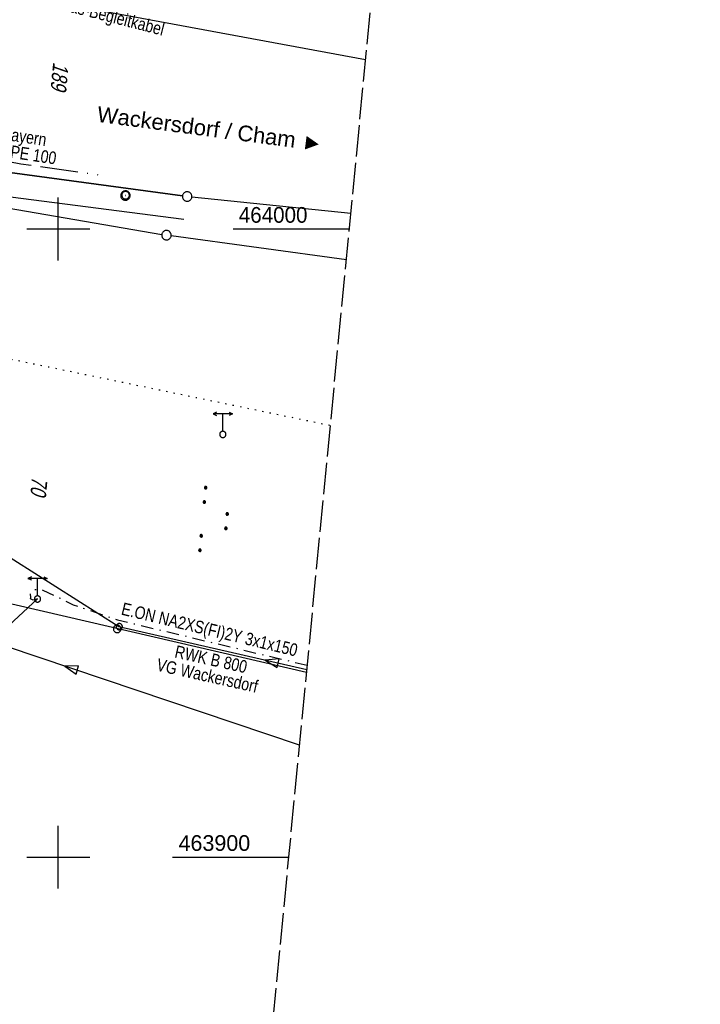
# Model space of a CAD drawing. Extents: x 510932 to 511602, y 463659 to 464636.
# Tile 40 of 81: x 511494 to 511602, y 463877 to 464033. Entities that reach past the tile are written whole.
import ezdxf
from ezdxf.enums import TextEntityAlignment as Align

# ---------------------------------------------------------------- set-up
doc = ezdxf.new("R2010")
doc.units = 0
doc.header["$LTSCALE"] = 10
doc.header["$MEASUREMENT"] = 0
for name, pattern in [('ACAD_ISO13W100', [36, 12, -3, 12, -3, 0, -3, 0, -3]), ('LT00', [0]), ('LT08', [0.42, 0.2, -0.1, 0.02, -0.1]), ('LT14', [0.6, 0.5, -0.1]), ('PUNKTX2_STR', [0.6, 0.1, -0.5])]:
    doc.linetypes.add(name, pattern=pattern)
doc.layers.get('0').update_dxf_attribs({"linetype": 'LT00'})
doc.layers.add('-BLATT_104-RAND', color=7, linetype='LT14', plot=False)
for name, color, linetype in [('ABWASSERLTG', 24, 'LT00'), ('ABWASSERLTG_FLIEßPF', 26, 'Continuous'), ('ABWASSERLTG_TEXT', 26, 'Continuous'), ('DFK_FLUR_NR', 250, 'LT00'), ('DFK_GZPKT', 250, 'LT00'), ('DFK_KATASTER', 250, 'LT00'), ('DFK_NUTZUNG', 250, 'LT00'), ('DFK_NUTZUNGSGRENZE', 70, 'PUNKTX2_STR'), ('DFK_TOPO-ANL', 252, 'LT00'), ('DFK_TOPO-SYM', 252, 'LT00'), ('DFK_VERMPKT', 252, 'LT00'), ('GASLTG', 250, 'ACAD_ISO13W100'), ('GASLTG_TEXT', 250, 'Continuous'), ('ORTSRICHTUNG', 7, 'Continuous'), ('STROM_FREILTG', 80, 'STROMFREILEITUNG'), ('STROM_TEXT', 80, 'Continuous'), ('STROM_UNTER', 80, 'LT08'), ('V104_KA_PRUF', 182, 'LT00'), ('V104_RASTER', 250, 'LT00')]:
    doc.layers.add(name, color=color, linetype=linetype)
doc.styles.add('Beschrift', font='ARIAL.TTF')
doc.styles.get("Standard").update_dxf_attribs({"font": 'ARIAL.TTF'})
doc.styles.add('Strom', font='txt-alt.shx')
doc.styles.add('Versorgungsltg', font='ARIAL.TTF', dxfattribs={"width": 0.8, "height": 2})
doc.linetypes.add('STROMFREILEITUNG', pattern='A,12.7,-5.5,["xx",Strom,S=2.5,R=0,X=-2.6,Y=-0.85],-4.35', length=22.55)

# ---------------------------------------------------------------- blocks, each defined once
blk = doc.blocks.new('SYMB7010')
at = {"color": 0, "linetype": 'ByBlock'}
for points in [[(-0.031408, 0.499213), (-0.093728, 0.49134), (-0.15457, 0.475719), (-0.212975, 0.452595), (-0.268021, 0.422333), (-0.31884, 0.385411), (-0.36463, 0.342411), (-0.40467, 0.29401), (-0.438329, 0.240973), (-0.465074, 0.184136), (-0.484486, 0.124395), (-0.496256, 0.062692), (-0.5002, 0)], [(-0.5002, 0), (-0.496256, -0.062692), (-0.484486, -0.124395), (-0.465075, -0.184136), (-0.438329, -0.240973), (-0.404671, -0.29401), (-0.36463, -0.342411), (-0.31884, -0.385411), (-0.268021, -0.422333), (-0.212975, -0.452595), (-0.154571, -0.475719), (-0.093728, -0.49134), (-0.031408, -0.499213), (0.031408, -0.499213)], [(0.5002, 0), (0.496256, 0.062692), (0.484485, 0.124395), (0.465074, 0.184136), (0.438329, 0.240973), (0.40467, 0.29401), (0.36463, 0.342411), (0.31884, 0.385411), (0.268021, 0.422333), (0.212975, 0.452595), (0.15457, 0.475719), (0.093728, 0.49134), (0.031408, 0.499213), (-0.031408, 0.499213)], [(0.031408, -0.499213), (0.093728, -0.491341), (0.15457, -0.475719), (0.212975, -0.452595), (0.268021, -0.422333), (0.31884, -0.385411), (0.36463, -0.342411), (0.404671, -0.294011), (0.438329, -0.240974), (0.465075, -0.184136), (0.484486, -0.124395), (0.496256, -0.062692), (0.500201, 0)]]:
    blk.add_lwpolyline(points, dxfattribs=at)
blk = doc.blocks.new('SYMB7309')
at = {"color": 0, "linetype": 'ByBlock'}
for p, q in [((1.558, 3.279999), (-1.558, 3.28)), ((0, 0.5002), (0, 3.28))]:
    blk.add_line(p, q, dxfattribs=at)
for points in [[(-0.984, 3.526), (-1.558, 3.28), (-0.984, 3.034)], [(0.984, 3.526), (1.558, 3.279999), (0.984, 3.034)], [(-0.031408, 0.499213), (-0.093728, 0.49134), (-0.15457, 0.475719), (-0.212975, 0.452595), (-0.268021, 0.422333), (-0.31884, 0.385411), (-0.36463, 0.342411), (-0.40467, 0.29401), (-0.438329, 0.240973), (-0.465074, 0.184136), (-0.484486, 0.124395), (-0.496256, 0.062692), (-0.5002, 0)], [(-0.5002, 0), (-0.496256, -0.062692), (-0.484486, -0.124395), (-0.465074, -0.184136), (-0.438329, -0.240973), (-0.404671, -0.29401), (-0.36463, -0.342411), (-0.31884, -0.385411), (-0.268021, -0.422333), (-0.212975, -0.452595), (-0.15457, -0.475719), (-0.093728, -0.49134), (-0.031408, -0.499213), (0.031408, -0.499213), (0.093728, -0.49134), (0.15457, -0.475719), (0.212975, -0.452595), (0.268021, -0.422333), (0.31884, -0.385411), (0.36463, -0.342411), (0.404671, -0.29401), (0.438329, -0.240973), (0.465075, -0.184136), (0.484486, -0.124395), (0.496256, -0.062692), (0.500201, 0)], [(0.5002, 0), (0.496256, 0.062692), (0.484485, 0.124395), (0.465074, 0.184136), (0.438329, 0.240973), (0.40467, 0.29401), (0.36463, 0.34241), (0.31884, 0.385411), (0.268021, 0.422333), (0.212975, 0.452595), (0.15457, 0.475719), (0.093728, 0.49134), (0.031408, 0.499213), (-0.031408, 0.499213)]]:
    blk.add_lwpolyline(points, dxfattribs=at)
blk = doc.blocks.new('ABWASSER-FLIEßPF')
at = {"layer": 'ABWASSERLTG_FLIEßPF'}
for p, q in [((0, 0), (-2.11, 0.7)), ((-2.11, 0.7), (-2.11, -0.7)), ((-2.11, -0.7), (0, 0))]:
    blk.add_line(p, q, dxfattribs=at)
blk = doc.blocks.new('SYMB7111')
at = {"color": 0, "linetype": 'ByBlock'}
for p, q in [((-0.13, 0.202919), (-0.13, 0.177081)), ((-0.125, 0.172895), (-0.125, 0.207105)), ((-0.12, 0.209164), (-0.12, 0.170836)), ((-0.115, 0.170204), (-0.115, 0.209796)), ((-0.11, 0.209164), (-0.11, 0.170836)), ((-0.105, 0.172895), (-0.105, 0.207105)), ((-0.1, 0.202919), (-0.1, 0.177081)), ((-0.095, 0.189874), (-0.095, 0.190146)), ((0.1, 0.202919), (0.1, 0.177081)), ((0.105, 0.172895), (0.105, 0.207105)), ((0.11, 0.209164), (0.11, 0.170836)), ((0.115, 0.170204), (0.115, 0.209796)), ((0.12, 0.209164), (0.12, 0.170836)), ((0.125, 0.172895), (0.125, 0.207105)), ((0.13, 0.202919), (0.13, 0.177081)), ((0.135, 0.189874), (0.135, 0.190146)), ((-0.515, -0.177081), (-0.515, -0.202919)), ((-0.51, -0.207105), (-0.51, -0.172895)), ((-0.505, -0.170836), (-0.505, -0.209164)), ((-0.5, -0.209796), (-0.5, -0.170204)), ((-0.495, -0.170836), (-0.495, -0.209164)), ((-0.49, -0.207105), (-0.49, -0.172895)), ((-0.485, -0.177081), (-0.485, -0.202919)), ((-0.48, -0.190126), (-0.48, -0.189854)), ((-0.285, -0.177081), (-0.285, -0.202919)), ((-0.28, -0.207105), (-0.28, -0.172895)), ((-0.275, -0.170836), (-0.275, -0.209164)), ((-0.27, -0.209796), (-0.27, -0.170204)), ((-0.265, -0.170836), (-0.265, -0.209164)), ((-0.26, -0.207105), (-0.26, -0.172895)), ((-0.255, -0.177081), (-0.255, -0.202919)), ((-0.25, -0.190126), (-0.25, -0.189854)), ((0.255, -0.177081), (0.255, -0.202919)), ((0.26, -0.207105), (0.26, -0.172895)), ((0.265, -0.170836), (0.265, -0.209164)), ((0.27, -0.209796), (0.27, -0.170204)), ((0.275, -0.170836), (0.275, -0.209164)), ((0.28, -0.207105), (0.28, -0.172895)), ((0.285, -0.177081), (0.285, -0.202919)), ((0.29, -0.190126), (0.29, -0.189854)), ((0.485, -0.177081), (0.485, -0.202919)), ((0.49, -0.207105), (0.49, -0.172895)), ((0.495, -0.170836), (0.495, -0.209164)), ((0.5, -0.209796), (0.5, -0.170204)), ((0.505, -0.170836), (0.505, -0.209164)), ((0.51, -0.207105), (0.51, -0.172895)), ((0.515, -0.177081), (0.515, -0.202919)), ((0.52, -0.190126), (0.52, -0.189854))]:
    blk.add_line(p, q, dxfattribs=at)
for points in [[(-0.095, 0.19), (-0.096981, 0.198678), (-0.10253, 0.205637), (-0.11055, 0.209499), (-0.11945, 0.209499), (-0.12747, 0.205637), (-0.133019, 0.198678), (-0.135, 0.19), (-0.133019, 0.181322), (-0.12747, 0.174363), (-0.11945, 0.170501), (-0.11055, 0.170501), (-0.10253, 0.174363), (-0.096981, 0.181322), (-0.095, 0.19)], [(0.135, 0.19), (0.133019, 0.198678), (0.12747, 0.205637), (0.11945, 0.209499), (0.11055, 0.209499), (0.10253, 0.205637), (0.096981, 0.198678), (0.095, 0.19), (0.096981, 0.181322), (0.10253, 0.174363), (0.11055, 0.170501), (0.11945, 0.170501), (0.12747, 0.174363), (0.133019, 0.181322), (0.135, 0.19)], [(-0.48, -0.19), (-0.481981, -0.181322), (-0.48753, -0.174363), (-0.49555, -0.170501), (-0.50445, -0.170501), (-0.51247, -0.174363), (-0.518019, -0.181322), (-0.52, -0.19), (-0.518019, -0.198678), (-0.51247, -0.205637), (-0.50445, -0.209499), (-0.49555, -0.209499), (-0.48753, -0.205637), (-0.481981, -0.198678), (-0.48, -0.19)], [(-0.25, -0.19), (-0.251981, -0.181322), (-0.25753, -0.174363), (-0.26555, -0.170501), (-0.27445, -0.170501), (-0.28247, -0.174363), (-0.288019, -0.181322), (-0.29, -0.19), (-0.288019, -0.198678), (-0.28247, -0.205637), (-0.27445, -0.209499), (-0.26555, -0.209499), (-0.25753, -0.205637), (-0.251981, -0.198678), (-0.25, -0.19)], [(0.29, -0.19), (0.288019, -0.181322), (0.28247, -0.174363), (0.27445, -0.170501), (0.26555, -0.170501), (0.25753, -0.174363), (0.251981, -0.181322), (0.25, -0.19), (0.251981, -0.198678), (0.25753, -0.205637), (0.26555, -0.209499), (0.27445, -0.209499), (0.28247, -0.205637), (0.288019, -0.198678), (0.29, -0.19)], [(0.52, -0.19), (0.518019, -0.181322), (0.51247, -0.174363), (0.50445, -0.170501), (0.49555, -0.170501), (0.48753, -0.174363), (0.481981, -0.181322), (0.48, -0.19), (0.481981, -0.198678), (0.48753, -0.205637), (0.49555, -0.209499), (0.50445, -0.209499), (0.51247, -0.205637), (0.518019, -0.198678), (0.52, -0.19)]]:
    blk.add_lwpolyline(points, dxfattribs=at)
blk = doc.blocks.new('SYMB0003')
at = {"color": 0, "linetype": 'ByBlock'}
for p, q in [((-0.015712, 0), (0.010166, 0.012015)), ((0, -0.021257), (-0.015712, 0)), ((0.010166, 0.012015), (0, -0.021257))]:
    blk.add_line(p, q, dxfattribs=at)
for points in [[(-0.031395, 0.499013), (-0.093691, 0.491144), (-0.154509, 0.475528), (-0.21289, 0.452414), (-0.267913, 0.422164), (-0.318712, 0.385257), (-0.364484, 0.342274), (-0.404509, 0.293893), (-0.438154, 0.240877), (-0.464888, 0.184062), (-0.484292, 0.124345), (-0.496058, 0.062667), (-0.5, 0)], [(-0.5, 0), (-0.496058, -0.062667), (-0.484292, -0.124345), (-0.464888, -0.184062), (-0.438154, -0.240877), (-0.404509, -0.293893), (-0.364485, -0.342274), (-0.318712, -0.385257), (-0.267914, -0.422164), (-0.21289, -0.452414), (-0.154509, -0.475529), (-0.093691, -0.491144), (-0.031395, -0.499014), (0.031395, -0.499014)], [(0.5, 0), (0.496057, 0.062667), (0.484292, 0.124345), (0.464888, 0.184062), (0.438153, 0.240877), (0.404509, 0.293893), (0.364484, 0.342274), (0.318712, 0.385257), (0.267913, 0.422164), (0.21289, 0.452414), (0.154509, 0.475528), (0.093691, 0.491144), (0.031395, 0.499013), (-0.031395, 0.499013)], [(0.031395, -0.499014), (0.093691, -0.491144), (0.154509, -0.475529), (0.21289, -0.452414), (0.267914, -0.422164), (0.318712, -0.385257), (0.364485, -0.342274), (0.404509, -0.293893), (0.438154, -0.240877), (0.464889, -0.184062), (0.484292, -0.124345), (0.496058, -0.062667), (0.5, 0)]]:
    blk.add_lwpolyline(points, dxfattribs=at)

msp = doc.modelspace()

# ---------------------------------------------------------------- linework, layer by layer
at = {"layer": '-BLATT_104-RAND'}
msp.add_lwpolyline([(511020.85, 464635.89), (510932.18, 463715.15), (511513.49, 463659.17), (511602.16, 464579.91), (511020.85, 464635.89)], dxfattribs=at)
at = {"layer": 'ABWASSERLTG', "flags": 128}
for points in [[(511539.56, 463929.83), (511509.63, 463936.65), (511462.8, 463966.36)], [(511538.4, 463917.85), (511429.49, 463954.49), (511420.08, 463953.54), (511411.52, 463955.64)]]:
    msp.add_lwpolyline(points, dxfattribs=at)
at = {"layer": 'ABWASSERLTG_TEXT'}
msp.add_lwpolyline([(511510.2, 463936.69), (511510.2, 463936.74), (511510.19, 463936.79), (511510.18, 463936.84), (511510.16, 463936.89), (511510.13, 463936.94), (511510.11, 463936.98), (511510.08, 463937.02), (511510.04, 463937.06), (511510, 463937.09), (511509.95, 463937.12), (511509.9, 463937.15), (511509.86, 463937.17), (511509.8, 463937.18), (511509.76, 463937.19), (511509.71, 463937.19), (511509.65, 463937.19), (511509.6, 463937.18), (511509.55, 463937.17), (511509.5, 463937.15), (511509.45, 463937.12), (511509.41, 463937.09), (511509.37, 463937.06), (511509.34, 463937.02), (511509.3, 463936.98), (511509.27, 463936.94), (511509.25, 463936.89), (511509.23, 463936.84), (511509.21, 463936.79), (511509.2, 463936.74), (511509.2, 463936.69), (511509.2, 463936.64), (511509.21, 463936.59), (511509.23, 463936.54), (511509.25, 463936.49), (511509.27, 463936.44), (511509.3, 463936.4), (511509.34, 463936.36), (511509.37, 463936.32), (511509.41, 463936.29), (511509.45, 463936.26), (511509.5, 463936.23), (511509.55, 463936.21), (511509.6, 463936.2), (511509.65, 463936.19), (511509.71, 463936.19), (511509.76, 463936.19), (511509.8, 463936.2), (511509.86, 463936.21), (511509.9, 463936.23), (511509.95, 463936.26), (511510, 463936.29), (511510.04, 463936.32), (511510.08, 463936.36), (511510.11, 463936.4), (511510.13, 463936.44), (511510.16, 463936.49), (511510.18, 463936.54), (511510.19, 463936.59), (511510.2, 463936.64)], close=True, dxfattribs=at)
at = {"layer": 'DFK_KATASTER'}
for p, q in [((511469.66, 464012.06), (511519.76, 464005.28)), ((511468.93, 464007.31), (511516.47, 463999.15)), ((511521.25, 464005.1), (511546.56, 464002.52)), ((511545.84, 463995.11), (511517.95, 463998.92)), ((511435.76, 463953.5), (511539.52, 463929.46))]:
    msp.add_line(p, q, dxfattribs=at)
at = {"layer": 'DFK_NUTZUNGSGRENZE', "ltscale": 0.2}
msp.add_line((511476.04, 463982.71), (511543.3, 463968.75), dxfattribs=at)
at = {"layer": 'DFK_TOPO-ANL'}
for p, q in [((511548.9, 464026.91), (511481.16, 464039.49)), ((511519.76, 464005.28), (511483.52, 464010.16)), ((511492.37, 464005.13), (511519.96, 464001.59))]:
    msp.add_line(p, q, dxfattribs=at)
at = {"layer": 'GASLTG', "ltscale": 0.05, "flags": 128}
msp.add_lwpolyline([(511203.46, 464214.48), (511201.62, 464203.8), (511199.4, 464193.28), (511199.33, 464192.91), (511196.84, 464179.25), (511182.47, 464184.46), (511179.13, 464178.02), (511178.16, 464178.58), (511177.28, 464179.23), (511170.74, 464169.53), (511170.5, 464169.76), (511165.41, 464160.95), (511160.36, 464153.46), (511178.1, 464141.77), (511195.76, 464129.16), (511214.03, 464115.34), (511220.95, 464110.41), (511230.91, 464102.59), (511240.79, 464097.39), (511263.77, 464086.46), (511282.48, 464077.61), (511323.41, 464059.96), (511351.8, 464047.02), (511381.53, 464036.25), (511418.75, 464023.59), (511468.27, 464014.1), (511492.15, 464010.73), (511494.01, 464010.38), (511507.29, 464008.51)], dxfattribs=at)
at = {"layer": 'STROM_FREILTG', "ltscale": 0.05, "flags": 128}
msp.add_lwpolyline([(510943, 463827.53), (511019.69, 463813.62), (511154.72, 463787.12), (511300.55, 463758.71), (511496.69, 463941.1)], dxfattribs=at)
at = {"layer": 'STROM_UNTER', "flags": 128}
msp.add_lwpolyline([(511496.69, 463941.1), (511495.99, 463940.92), (511495.59, 463941.11), (511495.61, 463941.33), (511495.59, 463941.99), (511495.99, 463942.53), (511496.88, 463942.73), (511497.56, 463942.53), (511500.64, 463941.07), (511502.37, 463940.15), (511503.85, 463939.67), (511509.43, 463937.79), (511537.54, 463931.04), (511539.62, 463930.54)], dxfattribs=at)
at = {"layer": 'V104_RASTER'}
for p, q in [((511500, 463995), (511500, 464005)), ((511505, 464000), (511495, 464000)), ((511546.31, 464000), (511527.81, 464000)), ((511500, 463895), (511500, 463905)), ((511495, 463900), (511505, 463900)), ((511518.18, 463900), (511536.68, 463900))]:
    msp.add_line(p, q, dxfattribs=at)

# ---------------------------------------------------------------- block references
at = {"layer": 'ABWASSERLTG_FLIEßPF'}
for p, rotation in [((511501.01, 463930.43), 162.5579105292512), ((511532.91, 463931.34), 167.1671373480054)]:
    msp.add_blockref('ABWASSER-FLIEßPF', p, dxfattribs=dict(at, rotation=rotation))
at = {"layer": 'DFK_GZPKT', "xscale": 1.500000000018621, "yscale": 1.5, "zscale": 1.5, "rotation": 264.7377099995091}
for p in [(511520.5, 464005.18), (511517.21, 463999.02)]:
    msp.add_blockref('SYMB7010', p, dxfattribs=at)
at = {"layer": 'DFK_NUTZUNG', "xscale": 10.00000000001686, "yscale": 10, "zscale": 10, "rotation": 264.7377100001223}
msp.add_blockref('SYMB7111', (511524.88, 463953.67), dxfattribs=at)
at = {"layer": 'DFK_TOPO-SYM'}
for p, rotation in [((511526.18, 463967.3), 0.001159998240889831), ((511496.69, 463941.1), 0.001159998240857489)]:
    msp.add_blockref('SYMB7309', p, dxfattribs=dict(at, rotation=rotation))
at = {"layer": 'DFK_VERMPKT', "xscale": 1.200000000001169, "yscale": 1.200000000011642, "zscale": 1.2, "rotation": 264.7377100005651}
for p in [(511510.71, 464005.38), (511509.37, 463936.34)]:
    msp.add_blockref('SYMB7010', p, dxfattribs=at)
at = {"layer": 'V104_KA_PRUF', "color": 185, "xscale": 1.499999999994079, "yscale": 1.5, "zscale": 1.5, "rotation": 264.4991999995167}
msp.add_blockref('SYMB0003', (511510.68, 464005.33), dxfattribs=at)

# ---------------------------------------------------------------- texts
at = {"layer": 'ABWASSERLTG_TEXT', "insert": (511524.01, 463930.2), "char_height": 2, "attachment_point": 5, "rotation": 347.4165, "line_spacing_factor": 0.8, "style": 'Versorgungsltg'}
msp.add_mtext('RWK B 800\\PVG Wackersdorf', dxfattribs=at)
at = {"layer": 'DFK_FLUR_NR', "oblique": 13.754, "width": 0.75}
for s, p in [('189', (511499.19, 464026.61)), ('70', (511495.83, 463960.65))]:
    msp.add_text(s, height=2.5, rotation=264.4992, dxfattribs=at).set_placement(p)
at = {"layer": 'GASLTG_TEXT', "char_height": 2, "line_spacing_factor": 0.8, "style": 'Versorgungsltg'}
for s, insert, attachment_point, rotation in [('E.ON Bayern G\\PDN 150 St PN 10 Gas-Begleitkabel', (511500.88, 464039.61), 2, 345.6164), ('E.ON Bayern\\PG da 160 PE 100', (511491.39, 464013.85), 5, 351.3435)]:
    msp.add_mtext(s, dxfattribs=dict(at, insert=insert, attachment_point=attachment_point, rotation=rotation))
at = {"layer": 'ORTSRICHTUNG', "insert": (511524.01, 464014.67), "char_height": 2.5, "attachment_point": 8, "rotation": 352.4992, "style": 'Beschrift'}
msp.add_mtext('Wackersdorf / Cham ►', dxfattribs=at)
at = {"layer": 'STROM_TEXT', "style": 'Versorgungsltg', "width": 0.8}
msp.add_text('E.ON NA2XS(FI)2Y 3x1x150', height=2, rotation=346.4874, dxfattribs=at).set_placement((511523.84, 463935.28), align=Align.CENTER)
at = {"layer": 'V104_RASTER'}
for s, width, p in [(' 464000', 0.938, (511527.81, 464001)), (' 463900', 0.979, (511518.18, 463901))]:
    msp.add_text(s, height=2.5, rotation=0.0014, dxfattribs=dict(at, width=width)).set_placement(p)

doc.saveas('drawing.dxf')
